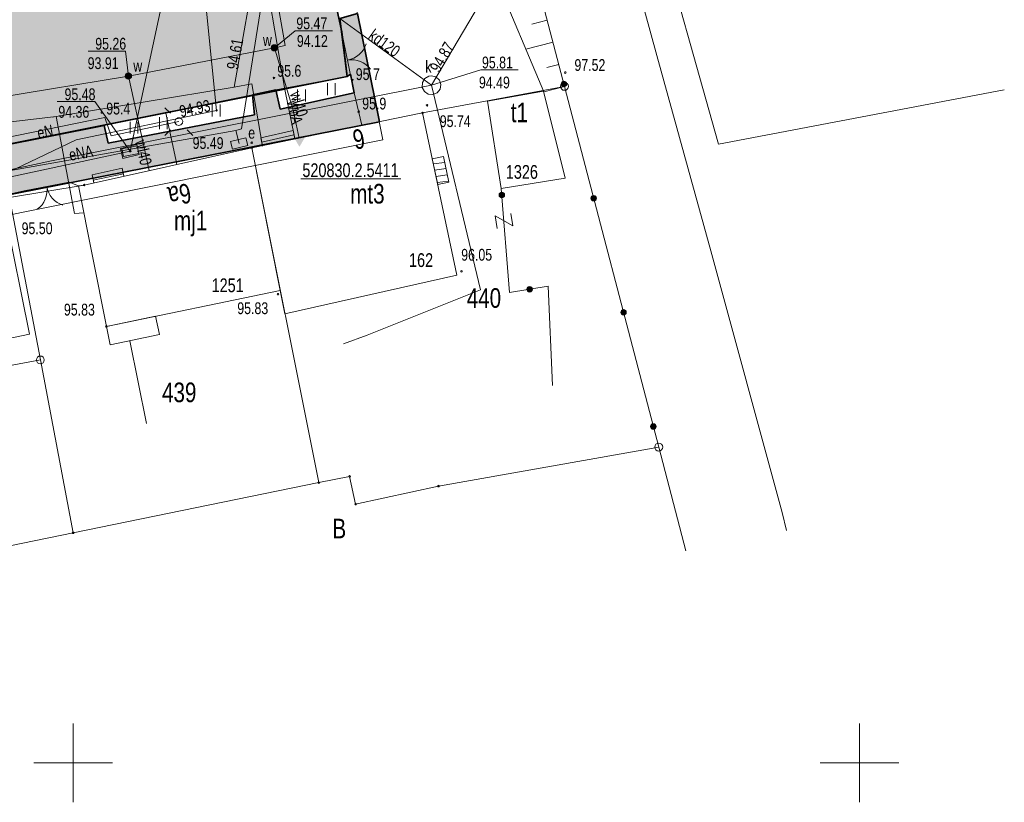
# Model space of a CAD drawing. Header units: metres. Extents: x -320 to 5572509, y -47 to 5960263.
# Tile 50 of 59: x 5572447 to 5572509, y 5960048 to 5960097. Entities that reach past the tile are written whole.
import ezdxf

# ---------------------------------------------------------------- set-up
doc = ezdxf.new("R2010")
doc.units = ezdxf.units.M
doc.header["$MEASUREMENT"] = 0
for name, color, linetype in [('000_Inne__niezydentyfikowane_', 7, 'Continuous'), ('122-Punkt_osnowy_szczegolowej', 7, 'Continuous'), ('122-Punkt_osnowy_szczegolowej-A', 7, 'Continuous'), ('202-Punkt_graniczny_stabilizowa', 7, 'Continuous'), ('203-Punkt_zalamania_granicy_dzi', 7, 'Continuous'), ('210-Oznaczenie_uzytku', 7, 'Continuous'), ('211-Nr_dzialki', 7, 'Continuous'), ('218-Granica_uzytku', 7, 'Continuous'), ('219-Linia_granicy', 7, 'Continuous'), ('238-Punkt_adresowy_budynku', 7, 'Continuous'), ('312-Budynek__powierzchnia_', 7, 'Continuous'), ('312-Numer_ewidencyjny_budynku', 7, 'Continuous'), ('312-Numer_ewidencyjny_budynku-A', 7, 'Continuous'), ('352-schody__powierzchnia_', 7, 'Continuous'), ('403-Punkt_okreslonej_wysokosci', 7, 'Continuous'), ('403-Punkt_okreslonej_wysokosci-', 7, 'Continuous'), ('420-Krawedz_jezdni', 7, 'Continuous'), ('422-Kraweznik_jezdni', 7, 'Continuous'), ('423-Krawedz_chodnika', 7, 'Continuous'), ('801-Punkt_okreslonej_wysokosci', 7, 'Continuous'), ('801-Punkt_okreslonej_wysokosci-', 7, 'Continuous'), ('820-Skarpa_nieumocniona', 7, 'Continuous'), ('823-Szczyt_skarpy_nieumocninej', 7, 'Continuous'), ('902-Ogrodzenie_trwale_symb_', 7, 'Continuous'), ('905-Brama_w_ogrodzeniu', 7, 'Continuous'), ('940-Trawnik_symb__poj_', 7, 'Continuous'), ('991-Przehaczenie', 7, 'Continuous'), ('inny_obiekt_trwale_zwiazany_z_b', 7, 'Continuous'), ('komora_podziemna_-_przewod_tele', 7, 'Continuous'), ('latarnia_na_slupie_lub_maszcie_', 7, 'Continuous'), ('Nowe_810-G Ogólne', 7, 'Continuous'), ('przewod_elektroenergetyczny__li', 7, 'Continuous'), ('przewod_gazowy__linia_', 7, 'Continuous'), ('przewod_inny__linia_', 7, 'Continuous'), ('przewod_kanalizacyjny__linia_', 7, 'Continuous'), ('przewod_kanalizacyjny__linia_-A', 7, 'Continuous'), ('przewod_telekomunikacyjny__lini', 7, 'Continuous'), ('przewod_wodociagowy__linia_', 7, 'Continuous'), ('przewod_wodociagowy__linia_-Atr', 7, 'Continuous'), ('punkt_o_okreslonej_wysokosci__s', 7, 'Continuous'), ('siatka500', 7, 'Continuous'), ('slup__punkt_', 7, 'Continuous'), ('szafa_kablowa__punkt_', 7, 'Continuous'), ('szafa_kablowa__punkt_-Atr17', 7, 'Continuous'), ('szafa_sterownicza_-_siec_teleko', 7, 'Continuous'), ('wlaz_-_siec_kanalizacyjna__powi', 7, 'Continuous'), ('ZAKRES', 7, 'Continuous'), ('zasuwa_-_siec_wodociagowa__punk', 7, 'Continuous')]:
    doc.layers.add(name, color=color, linetype=linetype)
doc.styles.add('GENERATED_STYLE_1', font='arial.ttf')

# ---------------------------------------------------------------- blocks, each defined once
blk = doc.blocks.new('Wypełnienie_31', base_point=(5572434.607, 5960129.98))
at = {"layer": 'Nowe_810-G Ogólne', "linetype": 'Continuous', "lineweight": 0, "true_color": 0x3f003f}
blk.add_hatch(color=208, dxfattribs=at).paths.add_polyline_path([(5572453.37, 5960154.502), (5572458.859, 5960158.602), (5572467.86, 5960124.95), (5572468.21, 5960124.22), (5572468.9, 5960123.8), (5572469.83, 5960123.57), (5572479.02, 5960125.38), (5572479.509, 5960123.378), (5572474.84, 5960122.49), (5572475.83, 5960117.16), (5572474.99, 5960117.02), (5572472.68, 5960116.02), (5572472.14, 5960115.5), (5572465.87, 5960114.02), (5572465.75, 5960115.18), (5572464.8, 5960114.95), (5572464.9, 5960114.62), (5572461.775, 5960113.69), (5572462.88, 5960109.82), (5572464.37, 5960110.27), (5572464.09, 5960110.12), (5572467.083, 5960096.479), (5572467.43, 5960093.63), (5572426.7, 5960085.51), (5572425.91, 5960084.54), (5572419.894, 5960118.328), (5572420.79, 5960116.24), (5572422.21, 5960114.9), (5572424.006, 5960114.545), (5572426.009, 5960114.587), (5572430.332, 5960115.45), (5572442.846, 5960118.046), (5572448.49, 5960119.22), (5572449.42, 5960121.58), (5572448.43, 5960123.52), (5572424.32, 5960118.54), (5572422.105, 5960131.15), (5572450.38, 5960152.269), (5572449.934, 5960151.928), (5572457.57, 5960123.68), (5572458.355, 5960122.58), (5572458.74, 5960122.14), (5572459.93, 5960122.017), (5572460.76, 5960122.08), (5572461.73, 5960122.86), (5572461.87, 5960123.41), (5572461.76, 5960124.37), (5572459.856, 5960131.211)])
at = {"layer": 'Nowe_810-G Ogólne', "color": 18, "lineweight": 35, "true_color": 0x030303}
for p, q in [((5572453.37, 5960154.502), (5572458.859, 5960158.602)), ((5572458.859, 5960158.602), (5572467.86, 5960124.95)), ((5572459.856, 5960131.211), (5572453.37, 5960154.502)), ((5572422.105, 5960131.15), (5572450.38, 5960152.269)), ((5572450.38, 5960152.269), (5572449.934, 5960151.928)), ((5572449.934, 5960151.928), (5572457.57, 5960123.68)), ((5572424.32, 5960118.54), (5572422.105, 5960131.15)), ((5572461.76, 5960124.37), (5572459.856, 5960131.211)), ((5572469.83, 5960123.57), (5572479.02, 5960125.38)), ((5572479.02, 5960125.38), (5572479.509, 5960123.378)), ((5572467.86, 5960124.95), (5572468.21, 5960124.22)), ((5572461.87, 5960123.41), (5572461.76, 5960124.37)), ((5572468.21, 5960124.22), (5572468.9, 5960123.8)), ((5572448.43, 5960123.52), (5572424.32, 5960118.54)), ((5572449.42, 5960121.58), (5572448.43, 5960123.52)), ((5572457.57, 5960123.68), (5572458.355, 5960122.58)), ((5572461.73, 5960122.86), (5572461.87, 5960123.41)), ((5572468.9, 5960123.8), (5572469.83, 5960123.57)), ((5572479.509, 5960123.378), (5572474.84, 5960122.49)), ((5572460.76, 5960122.08), (5572461.73, 5960122.86)), ((5572458.355, 5960122.58), (5572458.74, 5960122.14)), ((5572458.74, 5960122.14), (5572459.93, 5960122.017)), ((5572459.93, 5960122.017), (5572460.76, 5960122.08)), ((5572474.84, 5960122.49), (5572475.83, 5960117.16)), ((5572448.49, 5960119.22), (5572449.42, 5960121.58)), ((5572442.846, 5960118.046), (5572448.49, 5960119.22)), ((5572419.894, 5960118.328), (5572420.79, 5960116.24)), ((5572425.91, 5960084.54), (5572419.894, 5960118.328)), ((5572430.332, 5960115.45), (5572442.846, 5960118.046)), ((5572474.99, 5960117.02), (5572472.68, 5960116.02)), ((5572475.83, 5960117.16), (5572474.99, 5960117.02)), ((5572420.79, 5960116.24), (5572422.21, 5960114.9)), ((5572472.68, 5960116.02), (5572472.14, 5960115.5)), ((5572426.009, 5960114.587), (5572430.332, 5960115.45)), ((5572465.75, 5960115.18), (5572464.8, 5960114.95)), ((5572465.87, 5960114.02), (5572465.75, 5960115.18)), ((5572472.14, 5960115.5), (5572465.87, 5960114.02)), ((5572422.21, 5960114.9), (5572424.006, 5960114.545)), ((5572424.006, 5960114.545), (5572426.009, 5960114.587)), ((5572464.9, 5960114.62), (5572461.775, 5960113.69)), ((5572464.8, 5960114.95), (5572464.9, 5960114.62)), ((5572461.775, 5960113.69), (5572462.88, 5960109.82)), ((5572462.88, 5960109.82), (5572464.37, 5960110.27)), ((5572464.37, 5960110.27), (5572464.09, 5960110.12)), ((5572464.09, 5960110.12), (5572467.083, 5960096.479)), ((5572467.083, 5960096.479), (5572467.43, 5960093.63)), ((5572467.43, 5960093.63), (5572426.7, 5960085.51)), ((5572426.7, 5960085.51), (5572425.91, 5960084.54))]:
    blk.add_line(p, q, dxfattribs=at)
at = {"layer": 'Nowe_810-G Ogólne', "color": 7, "lineweight": 5, "insert": (5572457.816, 5960153.073), "char_height": 0.5, "attachment_point": 7, "style": 'GENERATED_STYLE_1'}
blk.add_mtext('\\A1;{\\pql;\\fArial|b0|i0|c238|p38;2\xa0247,1 m\\fArial|b0|i0|c238|p38;\\A1{\\H.66x;\\S2^  ;}}', dxfattribs=at)
blk = doc.blocks.new('Wypełnienie_34', base_point=(5572434.607, 5960129.98))
at = {"layer": 'Nowe_810-G Ogólne', "linetype": 'Continuous', "lineweight": 0, "true_color": 0xbf00bf}
blk.add_hatch(color=212, dxfattribs=at).paths.add_polyline_path([(5572426.7, 5960085.51), (5572451.974, 5960090.521), (5572452.23, 5960089.4), (5572461.54, 5960091.2), (5572461.41, 5960092.47), (5572462.9, 5960092.8), (5572463.16, 5960091.56), (5572467.87, 5960092.61), (5572467.63, 5960093.792), (5572467.43, 5960093.63), (5572466.95, 5960097.33), (5572468.086, 5960097.633), (5572469.484, 5960090.763), (5572428.45, 5960082.68), (5572428.38, 5960082.82), (5572426.442, 5960081.971), (5572425.91, 5960084.54)])
at = {"layer": 'Nowe_810-G Ogólne', "color": 18, "lineweight": 35, "true_color": 0x030303}
for p, q in [((5572466.95, 5960097.33), (5572468.086, 5960097.633)), ((5572468.086, 5960097.633), (5572469.484, 5960090.763)), ((5572467.43, 5960093.63), (5572466.95, 5960097.33)), ((5572467.63, 5960093.792), (5572467.43, 5960093.63)), ((5572467.87, 5960092.61), (5572467.63, 5960093.792)), ((5572461.41, 5960092.47), (5572462.9, 5960092.8)), ((5572462.9, 5960092.8), (5572463.16, 5960091.56)), ((5572463.16, 5960091.56), (5572467.87, 5960092.61)), ((5572461.54, 5960091.2), (5572461.41, 5960092.47)), ((5572469.484, 5960090.763), (5572428.45, 5960082.68)), ((5572452.23, 5960089.4), (5572461.54, 5960091.2)), ((5572426.7, 5960085.51), (5572451.974, 5960090.521)), ((5572451.974, 5960090.521), (5572452.23, 5960089.4)), ((5572425.91, 5960084.54), (5572426.7, 5960085.51)), ((5572426.442, 5960081.971), (5572425.91, 5960084.54)), ((5572428.38, 5960082.82), (5572426.442, 5960081.971)), ((5572428.45, 5960082.68), (5572428.38, 5960082.82))]:
    blk.add_line(p, q, dxfattribs=at)
at = {"layer": 'Nowe_810-G Ogólne', "color": 7, "lineweight": 5, "insert": (5572439.5, 5960088.883), "char_height": 0.5, "attachment_point": 7, "style": 'GENERATED_STYLE_1'}
blk.add_mtext('\\A1;{\\pql;\\fArial|b0|i0|c238|p38;126,4 m\\fArial|b0|i0|c238|p38;\\A1{\\H.66x;\\S2^  ;}}', dxfattribs=at)
blk = doc.blocks.new('EGBP04_03')
at = {"layer": '203-Punkt_zalamania_granicy_dzi', "color": 7, "lineweight": 13}
blk.add_circle((0, 0), 0.05, dxfattribs=at)
blk = doc.blocks.new('EGBP04_2a')
at = {"layer": '202-Punkt_graniczny_stabilizowa', "color": 7, "lineweight": 13}
blk.add_circle((0, 0), 0.25, dxfattribs=at)
blk = doc.blocks.new('905', base_point=(0, 0))
at = {"layer": '905-Brama_w_ogrodzeniu', "color": 7, "lineweight": 13}
for centre, start, end in [((-1.5, 0), 0, 63.26058), ((1.5, 0), 116.73942, 180)]:
    blk.add_arc(centre, 1.5, start, end, dxfattribs=at)
blk = doc.blocks.new('RTPW01')
at = {"layer": '801-Punkt_okreslonej_wysokosci', "color": 7, "lineweight": 13}
blk.add_circle((0, 0), 0.05, dxfattribs=at)
blk = doc.blocks.new('940P')
at = {"layer": '940-Trawnik_symb__poj_', "color": 7, "lineweight": 13}
for p, q in [((-0.25, -0.375), (-0.25, 0.375)), ((0.25, -0.375), (0.25, 0.375))]:
    blk.add_line(p, q, dxfattribs=at)
blk = doc.blocks.new('991')
at = {"layer": '991-Przehaczenie', "color": 7, "lineweight": 13}
for p, q in [((-0.4, 0.5), (0.4, 0.5)), ((0.4, 0.5), (-0.4, -0.5)), ((-0.4, -0.5), (0.4, -0.5))]:
    blk.add_line(p, q, dxfattribs=at)
blk = doc.blocks.new('US17')
at = {"layer": 'szafa_kablowa__punkt_', "color": 7, "lineweight": 13}
for p, q in [((-0.5, 0.25), (0.5, 0.25)), ((-0.5, -0.25), (-0.5, 0.25)), ((0.5, -0.25), (0.5, 0.25)), ((-0.5, -0.25), (0.5, -0.25))]:
    blk.add_line(p, q, dxfattribs=at)
blk = doc.blocks.new('US19')
at = {"layer": 'szafa_sterownicza_-_siec_teleko', "color": 7, "lineweight": 13}
for p, q in [((-0.5, 0.25), (0.5, 0.25)), ((-0.5, -0.25), (-0.5, 0.25)), ((0.5, -0.25), (0.5, 0.25)), ((-0.5, -0.25), (0.5, -0.25))]:
    blk.add_line(p, q, dxfattribs=at)
blk = doc.blocks.new('PW01')
at = {"layer": 'punkt_o_okreslonej_wysokosci__s', "color": 7, "lineweight": 13}
for p, q in [((-0.045, 0), (-0.0318, 0.0318)), ((-0.0318, -0.0318), (-0.045, 0)), ((-0.0318, 0.0318), (0, 0.045)), ((0, 0.045), (0.0318, 0.0318)), ((0.0318, 0.0318), (0.045, 0)), ((0.045, 0), (0.0318, -0.0318)), ((0, -0.045), (-0.0318, -0.0318)), ((0.0318, -0.0318), (0, -0.045))]:
    blk.add_line(p, q, dxfattribs=at)
blk = doc.blocks.new('SUUS25')
at = {"layer": 'zasuwa_-_siec_wodociagowa__punk', "color": 7, "lineweight": 13}
for radius in [0.2, 0.18, 0.16, 0.14, 0.12, 0.1, 0.08, 0.06, 0.04, 0.02]:
    blk.add_circle((0, 0), radius, dxfattribs=at)
blk = doc.blocks.new('SM011')
at = {"layer": 'latarnia_na_slupie_lub_maszcie_', "color": 7, "lineweight": 13}
for p, q in [((-0.53, 0.531), (-0.883, 0.884)), ((0.531, 0.531), (0.884, 0.884)), ((-0.53, -0.53), (-0.883, -0.883)), ((0.531, -0.53), (0.884, -0.883))]:
    blk.add_line(p, q, dxfattribs=at)
blk = doc.blocks.new('SM04')
at = {"layer": 'slup__punkt_', "color": 7, "lineweight": 13}
for p, q in [((-0.2475, -0.0356), (-0.2274, 0.1039)), ((-0.2274, 0.1039), (-0.1352, 0.2103)), ((-0.1352, 0.2103), (0, 0.25)), ((0, 0.25), (0.1352, 0.2103)), ((0.1352, 0.2103), (0.2274, 0.1039)), ((0.2274, 0.1039), (0.2475, -0.0356)), ((-0.1889, -0.1637), (-0.2475, -0.0356)), ((-0.0704, -0.2399), (-0.1889, -0.1637)), ((0.0704, -0.2399), (-0.0704, -0.2399)), ((0.1889, -0.1637), (0.0704, -0.2399)), ((0.2475, -0.0356), (0.1889, -0.1637))]:
    blk.add_line(p, q, dxfattribs=at)
blk = doc.blocks.new('122')
at = {"layer": '122-Punkt_osnowy_szczegolowej', "linetype": 'Continuous', "lineweight": 0, "true_color": 0x000000}
blk.add_hatch(color=18, dxfattribs=at).paths.add_polyline_path([(-0.5, 0.3), (0, -0.55), (0.5, 0.3)])

msp = doc.modelspace()

# ---------------------------------------------------------------- linework, layer by layer
at = {"layer": '000_Inne__niezydentyfikowane_', "color": 7, "lineweight": 13, "flags": 128}
msp.add_lwpolyline([(5572467.03, 5960096.74), (5572467.87, 5960092.61)], dxfattribs=at)
at = {"layer": '122-Punkt_osnowy_szczegolowej-A', "color": 7, "lineweight": 13, "flags": 128}
msp.add_lwpolyline([(5572464.485, 5960087.135), (5572470.835, 5960087.135)], dxfattribs=at)
at = {"layer": '218-Granica_uzytku', "color": 3, "lineweight": 18, "flags": 128}
for points in [[(5572475.38, 5960115.42), (5572481.24, 5960093.01)], [(5572481.24, 5960093.01), (5572475.38, 5960115.42)], [(5572481.24, 5960093.01), (5572472.22, 5960091.32)], [(5572472.22, 5960091.32), (5572481.24, 5960093.01)], [(5572487.23, 5960070.08), (5572481.24, 5960093.01)], [(5572481.24, 5960093.01), (5572487.23, 5960070.08)], [(5572472.22, 5960091.32), (5572461.36, 5960089.11)], [(5572461.36, 5960089.11), (5572472.22, 5960091.32)], [(5572461.36, 5960089.11), (5572450.7, 5960086.74)], [(5572450.7, 5960086.74), (5572461.36, 5960089.11)], [(5572450.7, 5960086.74), (5572445.97, 5960085.94)], [(5572445.97, 5960085.94), (5572450.7, 5960086.74)], [(5572488.958, 5960063.481), (5572487.23, 5960070.08)], [(5572487.23, 5960070.08), (5572488.958, 5960063.481)]]:
    msp.add_lwpolyline(points, dxfattribs=at)
at = {"layer": '219-Linia_granicy', "color": 178, "lineweight": 18, "flags": 128}
for points in [[(5572481.24, 5960093.01), (5572475.38, 5960115.42)], [(5572481.24, 5960093.01), (5572472.22, 5960091.32)], [(5572487.23, 5960070.08), (5572481.24, 5960093.01)], [(5572472.22, 5960091.32), (5572461.36, 5960089.11)], [(5572461.36, 5960089.11), (5572450.7, 5960086.74)], [(5572465.62, 5960067.82), (5572461.36, 5960089.11)], [(5572450.7, 5960086.74), (5572445.97, 5960085.94)], [(5572447.92, 5960075.62), (5572445.97, 5960085.94)], [(5572447.92, 5960075.62), (5572441.03, 5960074.34)], [(5572450.01, 5960064.63), (5572447.92, 5960075.62)], [(5572487.23, 5960070.08), (5572473.23, 5960067.6)], [(5572488.958, 5960063.481), (5572487.23, 5960070.08)], [(5572467.58, 5960068.22), (5572465.62, 5960067.82)], [(5572467.96, 5960066.45), (5572467.58, 5960068.22)], [(5572465.62, 5960067.82), (5572450.01, 5960064.63)], [(5572473.23, 5960067.6), (5572467.96, 5960066.45)], [(5572450.01, 5960064.63), (5572432.96, 5960061.13)]]:
    msp.add_lwpolyline(points, dxfattribs=at)
at = {"layer": '312-Budynek__powierzchnia_', "color": 7, "lineweight": 13, "flags": 128}
for points in [[(5572476.34, 5960092.08), (5572479.9, 5960092.71)], [(5572479.9, 5960092.71), (5572481.28, 5960087.18)], [(5572477.22, 5960086.52), (5572476.34, 5960092.08)], [(5572461.36, 5960089.11), (5572472.22, 5960091.32)], [(5572472.22, 5960091.32), (5572474.39, 5960081)], [(5572450.7, 5960086.74), (5572461.36, 5960089.11)], [(5572461.36, 5960089.11), (5572463.17, 5960080.04)], [(5572463.17, 5960080.04), (5572461.36, 5960089.11)], [(5572481.28, 5960087.18), (5572477.22, 5960086.52)], [(5572450.35, 5960086.68), (5572450.7, 5960086.74)], [(5572452.12, 5960077.75), (5572450.35, 5960086.68)], [(5572445.68, 5960084.92), (5572447.24, 5960077.25)], [(5572474.39, 5960081), (5572463.46, 5960078.55)], [(5572463.17, 5960080.04), (5572452.12, 5960077.75)], [(5572463.46, 5960078.55), (5572463.17, 5960080.04)], [(5572447.24, 5960077.25), (5572440.52, 5960075.86)]]:
    msp.add_lwpolyline(points, dxfattribs=at)
at = {"layer": '352-schody__powierzchnia_', "color": 7, "lineweight": 13, "flags": 128}
for points in [[(5572462.05, 5960089.21), (5572461.94, 5960089.74), (5572463.99, 5960090.2), (5572464.1, 5960089.67)], [(5572462.05, 5960089.21), (5572461.94, 5960089.74), (5572463.99, 5960090.2), (5572464.1, 5960089.67)], [(5572462.01, 5960089.47), (5572464.04, 5960089.94)], [(5572462.01, 5960089.47), (5572464.04, 5960089.94)], [(5572472.9, 5960088.08), (5572473.63, 5960088.17)], [(5572472.9, 5960088.08), (5572473.63, 5960088.17)], [(5572451.31, 5960086.88), (5572451.21, 5960087.38), (5572453.12, 5960087.81), (5572453.23, 5960087.3)], [(5572451.31, 5960086.88), (5572451.21, 5960087.38), (5572453.12, 5960087.81), (5572453.23, 5960087.3)], [(5572472.98, 5960087.68), (5572473.71, 5960087.78)], [(5572472.98, 5960087.68), (5572473.71, 5960087.78)], [(5572453.2, 5960087.45), (5572451.28, 5960087.05)], [(5572453.2, 5960087.45), (5572451.28, 5960087.05)], [(5572473.07, 5960087.29), (5572473.79, 5960087.38)], [(5572473.07, 5960087.29), (5572473.79, 5960087.38)], [(5572473.15, 5960086.89), (5572473.87, 5960086.99)], [(5572473.15, 5960086.89), (5572473.87, 5960086.99)]]:
    msp.add_lwpolyline(points, dxfattribs=at)
msp.add_lwpolyline([(5572473.18, 5960086.78), (5572473.88, 5960086.93), (5572473.54, 5960088.56), (5572472.83, 5960088.41)], close=True, dxfattribs=at)
msp.add_lwpolyline([(5572473.18, 5960086.78), (5572473.88, 5960086.93), (5572473.54, 5960088.56), (5572472.83, 5960088.41)], close=True, dxfattribs=at)
at = {"layer": '420-Krawedz_jezdni', "color": 7, "lineweight": 13, "flags": 128}
for points in [[(5572509.195, 5960092.795), (5572491.02, 5960089.34), (5572486.86, 5960104.2), (5572483.88, 5960115.84), (5572481.55, 5960115.26), (5572487.11, 5960094.98), (5572490.55, 5960082.56), (5572495.07, 5960065.92), (5572495.36, 5960064.789)], [(5572453.6, 5960076.84), (5572454.67, 5960071.58)]]:
    msp.add_lwpolyline(points, dxfattribs=at)
at = {"layer": '422-Kraweznik_jezdni', "color": 7, "lineweight": 13, "flags": 128}
for points in [[(5572467.43, 5960093.63), (5572466.95, 5960097.33)], [(5572436.84, 5960087.57), (5572451.97, 5960090.54), (5572461.41, 5960092.47), (5572462.9, 5960092.8), (5572467.43, 5960093.63)]]:
    msp.add_lwpolyline(points, dxfattribs=at)
at = {"layer": '423-Krawedz_chodnika', "color": 7, "lineweight": 13, "flags": 128}
for points in [[(5572462.9, 5960092.8), (5572463.16, 5960091.56), (5572467.87, 5960092.61)], [(5572451.97, 5960090.54), (5572452.23, 5960089.4), (5572461.54, 5960091.2), (5572461.41, 5960092.47)]]:
    msp.add_lwpolyline(points, dxfattribs=at)
at = {"layer": '820-Skarpa_nieumocniona', "color": 7, "lineweight": 13, "flags": 128}
for points in [[(5572480.14, 5960097.22), (5572479.17, 5960096.97)], [(5572480.51, 5960095.82), (5572478.78, 5960095.37)], [(5572480.87, 5960094.41), (5572480.11, 5960094.21)], [(5572481.24, 5960093.01), (5572479.92, 5960092.67)]]:
    msp.add_lwpolyline(points, dxfattribs=at)
at = {"layer": '823-Szczyt_skarpy_nieumocninej', "color": 7, "lineweight": 13, "flags": 128}
msp.add_lwpolyline([(5572475.38, 5960115.42), (5572481.24, 5960093.01), (5572479.92, 5960092.67), (5572476.85, 5960099.97), (5572476.07, 5960103), (5572475.82, 5960103.97), (5572475.1, 5960105.97), (5572475.06, 5960106.96), (5572474.5, 5960109.15), (5572474.32, 5960109.86), (5572473.74, 5960112.09), (5572473.55, 5960112.84), (5572472.93, 5960115.27), (5572472.73, 5960116.07), (5572474.74, 5960116.26)], close=True, dxfattribs=at)
at = {"layer": '902-Ogrodzenie_trwale_symb_', "color": 7, "lineweight": 13, "flags": 128}
for points in [[(5572503.21, 5960121.582), (5572493.34, 5960119.9), (5572475.1, 5960116.25), (5572475.38, 5960115.42), (5572481.24, 5960093.01), (5572487.23, 5960070.08)], [(5572466.95, 5960097.33), (5572467.03, 5960096.74), (5572467.87, 5960092.61), (5572468.35, 5960090.54)], [(5572445.75, 5960086.12), (5572446.89, 5960086.38), (5572449.76, 5960086.92)], [(5572449.76, 5960086.92), (5572450.35, 5960086.68)], [(5572480.48, 5960073.99), (5572480.19, 5960080.3), (5572477.75, 5960079.91), (5572477.22, 5960086.52)]]:
    msp.add_lwpolyline(points, dxfattribs=at)
at = {"layer": '902-Ogrodzenie_trwale_symb_', "color": 7, "lineweight": 13}
for centre, radius in [((5572481.201, 5960093.159), 0.175), ((5572481.201, 5960093.159), 0.157), ((5572481.201, 5960093.159), 0.14), ((5572481.201, 5960093.159), 0.122), ((5572481.201, 5960093.159), 0.105), ((5572481.201, 5960093.159), 0.0875), ((5572481.201, 5960093.159), 0.07), ((5572481.201, 5960093.159), 0.0525), ((5572481.201, 5960093.159), 0.035), ((5572477.253, 5960086.103), 0.175), ((5572477.253, 5960086.103), 0.157), ((5572477.253, 5960086.103), 0.14), ((5572477.253, 5960086.103), 0.122), ((5572477.253, 5960086.103), 0.105), ((5572477.253, 5960086.103), 0.0875), ((5572477.253, 5960086.103), 0.07), ((5572477.253, 5960086.103), 0.0525), ((5572477.253, 5960086.103), 0.035), ((5572483.097, 5960085.902), 0.175), ((5572483.097, 5960085.902), 0.157), ((5572483.097, 5960085.902), 0.14), ((5572483.097, 5960085.902), 0.122), ((5572483.097, 5960085.902), 0.105), ((5572483.097, 5960085.902), 0.0875), ((5572483.097, 5960085.902), 0.07), ((5572483.097, 5960085.902), 0.0525), ((5572483.097, 5960085.902), 0.035), ((5572479.021, 5960080.113), 0.175), ((5572479.021, 5960080.113), 0.157), ((5572479.021, 5960080.113), 0.14), ((5572479.021, 5960080.113), 0.122), ((5572479.021, 5960080.113), 0.105), ((5572479.021, 5960080.113), 0.0875), ((5572479.021, 5960080.113), 0.07), ((5572479.021, 5960080.113), 0.0525), ((5572479.021, 5960080.113), 0.035), ((5572484.992, 5960078.646), 0.175), ((5572484.992, 5960078.646), 0.157), ((5572484.992, 5960078.646), 0.14), ((5572484.992, 5960078.646), 0.122), ((5572484.992, 5960078.646), 0.105), ((5572484.992, 5960078.646), 0.0875), ((5572484.992, 5960078.646), 0.07), ((5572484.992, 5960078.646), 0.0525), ((5572484.992, 5960078.646), 0.035), ((5572486.888, 5960071.389), 0.175), ((5572486.888, 5960071.389), 0.157), ((5572486.888, 5960071.389), 0.14), ((5572486.888, 5960071.389), 0.122), ((5572486.888, 5960071.389), 0.105), ((5572486.888, 5960071.389), 0.0875), ((5572486.888, 5960071.389), 0.07), ((5572486.888, 5960071.389), 0.0525), ((5572486.888, 5960071.389), 0.035)]:
    msp.add_circle(centre, radius, dxfattribs=at)
at = {"layer": 'inny_obiekt_trwale_zwiazany_z_b', "color": 7, "lineweight": 13, "flags": 128}
msp.add_lwpolyline([(5572452.12, 5960077.75), (5572452.36, 5960076.59), (5572455.5, 5960077.24), (5572455.25, 5960078.4)], close=True, dxfattribs=at)
at = {"layer": 'komora_podziemna_-_przewod_tele', "color": 30, "lineweight": 18, "flags": 128}
msp.add_lwpolyline([(5572453.01, 5960089.06), (5572454.06, 5960089.32), (5572454.21, 5960088.69), (5572453.17, 5960088.43)], close=True, dxfattribs=at)
at = {"layer": 'przewod_elektroenergetyczny__li', "color": 1, "lineweight": 18, "flags": 128}
for points in [[(5572427.75, 5960084.42), (5572460.35, 5960090.21), (5572460.71, 5960090.32), (5572463.68, 5960108.94), (5572463.74, 5960108.95)], [(5572456.72, 5960090.77), (5572452.42, 5960089.87), (5572452.01, 5960091.04), (5572437.08, 5960087.98), (5572437.18, 5960087.13), (5572436.88, 5960088.24), (5572426.02, 5960086.17), (5572413.66, 5960083.31)], [(5572460.35, 5960090.21), (5572460.56, 5960089.38)]]:
    msp.add_lwpolyline(points, dxfattribs=at)
at = {"layer": 'przewod_gazowy__linia_', "color": 30, "lineweight": 18, "flags": 128}
for points in [[(5572463.24, 5960109.94), (5572460.25, 5960092.96)], [(5572462.05, 5960089.21), (5572461.37, 5960093.18), (5572460.25, 5960092.96), (5572448.92, 5960091.09), (5572450.1, 5960084.92), (5572450.69, 5960084.98)], [(5572415.87, 5960087.2), (5572448.92, 5960091.09), (5572448.7, 5960091.06)]]:
    msp.add_lwpolyline(points, dxfattribs=at)
at = {"layer": 'przewod_inny__linia_', "color": 7, "lineweight": 13, "flags": 128}
msp.add_lwpolyline([(5572433.762, 5960052.195), (5572433.34, 5960053.97), (5572427.73, 5960082.35), (5572427.21, 5960084.14), (5572433.78, 5960085.74), (5572435.13, 5960085.21), (5572446.3, 5960087.75), (5572450.19, 5960089.61), (5572459.12, 5960091.48), (5572458.21, 5960100.55), (5572459.67, 5960109.54), (5572461.48, 5960117.16), (5572469.39, 5960123.42), (5572471.01, 5960124.72), (5572479.14, 5960128.14), (5572479.07, 5960128.56)], dxfattribs=at)
at = {"layer": 'przewod_kanalizacyjny__linia_', "color": 34, "lineweight": 18, "flags": 128}
for points in [[(5572472.78, 5960093.08), (5572476.85, 5960099.97)], [(5572472.78, 5960093.08), (5572466.95, 5960097.33)], [(5572467.19, 5960076.64), (5572468.7, 5960077.2), (5572475.89, 5960080.07), (5572472.78, 5960093.08), (5572448.62, 5960088.28), (5572426.67, 5960083.55)]]:
    msp.add_lwpolyline(points, dxfattribs=at)
at = {"layer": 'przewod_telekomunikacyjny__lini', "color": 30, "lineweight": 18, "flags": 128}
for points in [[(5572453.64, 5960088.89), (5572461.13, 5960123.78), (5572461.48, 5960124), (5572468.11, 5960125.28), (5572473.71, 5960126.63), (5572474.31, 5960127.43)], [(5572453.64, 5960088.89), (5572428.89, 5960083.58), (5572417.18, 5960081.37), (5572412.07, 5960080.34), (5572383.38, 5960074.608)]]:
    msp.add_lwpolyline(points, dxfattribs=at)
at = {"layer": 'przewod_wodociagowy__linia_', "color": 7, "lineweight": 20, "flags": 128}
for points in [[(5572423.96, 5960088.84), (5572424.25, 5960088.85), (5572437.01, 5960090.95), (5572453.52, 5960093.67), (5572462.8, 5960095.46), (5572463.49, 5960095.6), (5572459.94, 5960115.68), (5572459.32, 5960120.73), (5572459.31, 5960121.27), (5572458.86, 5960122.68)], [(5572458.41, 5960121.49), (5572459.01, 5960118.94), (5572463.47, 5960092.82), (5572455.89, 5960091.3), (5572437.74, 5960087.68), (5572439.2, 5960083.59)], [(5572462.8, 5960095.46), (5572464, 5960091.5), (5572464.38, 5960089.72)], [(5572453.52, 5960093.67), (5572454.84, 5960087.67)], [(5572463.47, 5960092.82), (5572464.07, 5960089.81)], [(5572455.89, 5960091.3), (5572456.53, 5960088.37), (5572456.6, 5960088.05)]]:
    msp.add_lwpolyline(points, dxfattribs=at)
at = {"layer": 'punkt_o_okreslonej_wysokosci__s', "color": 7, "lineweight": 20, "flags": 128}
for points in [[(5572462.8, 5960095.46), (5572464.113, 5960096.548), (5572466.494, 5960096.548)], [(5572453.52, 5960093.67), (5572453.333, 5960095.252), (5572450.952, 5960095.252)]]:
    msp.add_lwpolyline(points, dxfattribs=at)
at = {"layer": 'punkt_o_okreslonej_wysokosci__s', "color": 34, "lineweight": 18, "flags": 128}
msp.add_lwpolyline([(5572472.78, 5960093.08), (5572475.912, 5960094.058), (5572478.293, 5960094.058)], dxfattribs=at)
at = {"layer": 'punkt_o_okreslonej_wysokosci__s', "color": 30, "lineweight": 18, "flags": 128}
msp.add_lwpolyline([(5572453.64, 5960088.89), (5572451.382, 5960092.04), (5572449, 5960092.04)], dxfattribs=at)
at = {"layer": 'siatka500', "color": 7, "lineweight": 13, "flags": 128}
for points in [[(5572450, 5960047.5), (5572450, 5960052.5)], [(5572500, 5960047.5), (5572500, 5960052.5)], [(5572447.5, 5960050), (5572452.5, 5960050)], [(5572497.5, 5960050), (5572502.5, 5960050)]]:
    msp.add_lwpolyline(points, dxfattribs=at)
at = {"layer": 'wlaz_-_siec_kanalizacyjna__powi', "color": 7, "lineweight": 13, "flags": 128}
msp.add_lwpolyline([(5572472.78, 5960093.68), (5572473.07, 5960093.61), (5572473.29, 5960093.4), (5572473.38, 5960093.12), (5572473.33, 5960092.83), (5572473.14, 5960092.6), (5572472.87, 5960092.49), (5572472.57, 5960092.52), (5572472.33, 5960092.69), (5572472.19, 5960092.95), (5572472.21, 5960093.25), (5572472.36, 5960093.51), (5572472.61, 5960093.66)], close=True, dxfattribs=at)
at = {"layer": 'ZAKRES', "color": 7, "lineweight": 13, "flags": 128}
msp.add_lwpolyline([(5572411.424, 5960168.614), (5572426.913, 5960081.006), (5572469.699, 5960089.619), (5572465.103, 5960112.452), (5572474.101, 5960114.263), (5572450.557, 5960197.688)], close=True, dxfattribs=at)

# ---------------------------------------------------------------- block references
at = {"layer": '122-Punkt_osnowy_szczegolowej', "color": 7, "lineweight": 13}
msp.add_blockref('122', (5572464.39, 5960089.72), dxfattribs=at)
at = {"layer": '202-Punkt_graniczny_stabilizowa', "color": 7, "lineweight": 13}
for p in [(5572481.24, 5960093.01), (5572447.92, 5960075.62), (5572487.23, 5960070.08)]:
    msp.add_blockref('EGBP04_2a', p, dxfattribs=at)
at = {"layer": '203-Punkt_zalamania_granicy_dzi', "color": 7, "lineweight": 13}
for p in [(5572472.22, 5960091.32), (5572461.36, 5960089.11), (5572450.7, 5960086.74), (5572467.58, 5960068.22), (5572465.62, 5960067.82), (5572473.23, 5960067.6), (5572467.96, 5960066.45), (5572450.01, 5960064.63)]:
    msp.add_blockref('EGBP04_03', p, dxfattribs=at)
at = {"layer": '403-Punkt_okreslonej_wysokosci', "color": 7, "lineweight": 13}
msp.add_blockref('RTPW01', (5572481.29, 5960093.89), dxfattribs=at)
at = {"layer": '403-Punkt_okreslonej_wysokosci', "color": 7, "lineweight": 13, "rotation": 0.0008399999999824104}
for p in [(5572472.5, 5960091.81), (5572461.36, 5960089.43), (5572474.69, 5960081.26), (5572463.03, 5960079.8), (5572452.12, 5960077.75)]:
    msp.add_blockref('RTPW01', p, dxfattribs=at)
at = {"layer": '801-Punkt_okreslonej_wysokosci', "color": 7, "lineweight": 13}
for p in [(5572462.77, 5960093.55), (5572467.75, 5960093.42), (5572451.83, 5960091.35), (5572468.16, 5960091.4)]:
    msp.add_blockref('RTPW01', p, dxfattribs=at)
at = {"layer": '905-Brama_w_ogrodzeniu', "color": 7, "lineweight": 13}
for p, rotation in [((5572467.45, 5960094.68), 279.80883), ((5572448.33, 5960086.65), 189.0752299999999)]:
    msp.add_blockref('905', p, dxfattribs=dict(at, rotation=rotation))
at = {"layer": '940-Trawnik_symb__poj_', "color": 7, "lineweight": 13}
for p in [(5572466.42, 5960092.83), (5572464.52, 5960092.43), (5572459.1, 5960091.48), (5572453.87, 5960090.38), (5572455.74, 5960090.67)]:
    msp.add_blockref('940P', p, dxfattribs=at)
at = {"layer": '991-Przehaczenie', "color": 7, "lineweight": 13, "rotation": 279.20806}
msp.add_blockref('991', (5572477.39, 5960084.46), dxfattribs=at)
at = {"layer": 'latarnia_na_slupie_lub_maszcie_', "color": 7, "lineweight": 13, "rotation": 180.0004199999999}
msp.add_blockref('SM011', (5572456.72, 5960090.77), dxfattribs=at)
at = {"layer": 'Nowe_810-G Ogólne', "color": 6, "lineweight": 50}
for name in ['Wypełnienie_31', 'Wypełnienie_34']:
    msp.add_blockref(name, (5572434.607, 5960129.98), dxfattribs=at)
at = {"layer": 'punkt_o_okreslonej_wysokosci__s', "color": 7, "lineweight": 13, "rotation": 0.0008399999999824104}
msp.add_blockref('PW01', (5572459.12, 5960091.48), dxfattribs=at)
at = {"layer": 'punkt_o_okreslonej_wysokosci__s', "color": 30, "lineweight": 18, "rotation": 191.8033499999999}
msp.add_blockref('PW01', (5572453.64, 5960088.89), dxfattribs=at)
at = {"layer": 'slup__punkt_', "color": 7, "lineweight": 13, "rotation": 180.0004199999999}
msp.add_blockref('SM04', (5572456.72, 5960090.77), dxfattribs=at)
at = {"layer": 'szafa_kablowa__punkt_', "color": 7, "lineweight": 13, "rotation": 13.71661}
msp.add_blockref('US17', (5572460.56, 5960089.38), dxfattribs=at)
at = {"layer": 'szafa_sterownicza_-_siec_teleko', "color": 7, "lineweight": 13, "rotation": 191.8033499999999}
msp.add_blockref('US19', (5572453.64, 5960088.89), dxfattribs=at)
at = {"layer": 'zasuwa_-_siec_wodociagowa__punk', "color": 7, "lineweight": 13}
for p in [(5572462.8, 5960095.46), (5572453.52, 5960093.67)]:
    msp.add_blockref('SUUS25', p, dxfattribs=at)

# ---------------------------------------------------------------- texts
at = {"layer": '122-Punkt_osnowy_szczegolowej-A', "color": 7, "lineweight": 13, "insert": (5572464.578, 5960087.232), "char_height": 0.875, "attachment_point": 7, "style": 'GENERATED_STYLE_1'}
msp.add_mtext('\\A1;{\\W0.750000x;\\pql;\\fArial|b0|i0|c238|p38;520830.2.5411}', dxfattribs=at)
at = {"layer": '210-Oznaczenie_uzytku', "color": 3, "lineweight": 18, "insert": (5572466.489, 5960064.279), "char_height": 1.25, "attachment_point": 7, "style": 'GENERATED_STYLE_1'}
msp.add_mtext('\\A1;{\\W0.750000x;\\pql;\\fArial|b0|i0|c238|p38;B}', dxfattribs=at)
at = {"layer": '211-Nr_dzialki', "color": 178, "lineweight": 18, "char_height": 1.25, "style": 'GENERATED_STYLE_1'}
for s, insert, attachment_point in [('\\A1;{\\W0.750000x;\\pql;\\fArial|b0|i0|c238|p38;440}', (5572475.024, 5960080.182), 1), ('\\A1;{\\W0.750000x;\\pql;\\fArial|b0|i0|c238|p38;439}', (5572455.655, 5960072.917), 7)]:
    msp.add_mtext(s, dxfattribs=dict(at, insert=insert, attachment_point=attachment_point))
at = {"layer": '238-Punkt_adresowy_budynku', "color": 7, "lineweight": 13, "char_height": 1.25, "attachment_point": 7, "style": 'GENERATED_STYLE_1'}
for s, insert, rotation in [('\\A1;{\\W0.750000x;\\pql;\\fArial|b0|i0|c238|p38;6}', (5572468.4, 5960090.365), 191.012), ('\\A1;{\\W0.750000x;\\pql;\\fArial|b0|i0|c238|p38;6a}', (5572457.363, 5960086.887), 190.834)]:
    msp.add_mtext(s, dxfattribs=dict(at, insert=insert, rotation=rotation))
at = {"layer": '312-Numer_ewidencyjny_budynku', "color": 7, "lineweight": 13, "char_height": 0.875, "attachment_point": 7, "style": 'GENERATED_STYLE_1'}
for s, insert in [('\\A1;{\\W0.750000x;\\pql;\\fArial|b0|i0|c238|p38;1326}', (5572477.509, 5960087.123)), ('\\A1;{\\W0.750000x;\\pql;\\fArial|b0|i0|c238|p38;162}', (5572471.357, 5960081.517)), ('\\A1;{\\W0.750000x;\\pql;\\fArial|b0|i0|c238|p38;1251}', (5572458.808, 5960079.917))]:
    msp.add_mtext(s, dxfattribs=dict(at, insert=insert))
at = {"layer": '312-Numer_ewidencyjny_budynku-A', "color": 7, "lineweight": 13, "char_height": 1.25, "style": 'GENERATED_STYLE_1'}
for s, insert, attachment_point in [('\\A1;{\\W0.750000x;\\pql;\\fArial|b0|i0|c238|p38;t1}', (5572477.824, 5960091.347), 4), ('\\A1;{\\W0.750000x;\\pql;\\fArial|b0|i0|c238|p38;mt3}', (5572467.619, 5960086.812), 1), ('\\A1;{\\W0.750000x;\\pql;\\fArial|b0|i0|c238|p38;mj1}', (5572456.419, 5960085.102), 1)]:
    msp.add_mtext(s, dxfattribs=dict(at, insert=insert, attachment_point=attachment_point))
at = {"layer": '403-Punkt_okreslonej_wysokosci-', "color": 7, "lineweight": 13, "char_height": 0.75, "attachment_point": 7, "style": 'GENERATED_STYLE_1'}
for s, insert in [('\\A1;{\\W0.750000x;\\pql;\\fArial|b0|i0|c238|p38;97.52}', (5572481.87, 5960093.983)), ('\\A1;{\\W0.750000x;\\pql;\\fArial|b0|i0|c238|p38;95.74}', (5572473.31, 5960090.413)), ('\\A1;{\\W0.750000x;\\pql;\\fArial|b0|i0|c238|p38;95.49}', (5572457.6, 5960089.023)), ('\\A1;{\\W0.750000x;\\pql;\\fArial|b0|i0|c238|p38;95.50}', (5572446.73, 5960083.603)), ('\\A1;{\\W0.750000x;\\pql;\\fArial|b0|i0|c238|p38;96.05}', (5572474.673, 5960081.92)), ('\\A1;{\\W0.750000x;\\pql;\\fArial|b0|i0|c238|p38;95.83}', (5572449.42, 5960078.433)), ('\\A1;{\\W0.750000x;\\pql;\\fArial|b0|i0|c238|p38;95.83}', (5572460.439, 5960078.522))]:
    msp.add_mtext(s, dxfattribs=dict(at, insert=insert))
at = {"layer": '801-Punkt_okreslonej_wysokosci-', "color": 7, "lineweight": 13, "char_height": 0.75, "attachment_point": 7, "style": 'GENERATED_STYLE_1'}
for s, insert in [('\\A1;{\\W0.750000x;\\pql;\\fArial|b0|i0|c238|p38;95.6}', (5572462.98, 5960093.613)), ('\\A1;{\\W0.750000x;\\pql;\\fArial|b0|i0|c238|p38;95.7}', (5572467.97, 5960093.403)), ('\\A1;{\\W0.750000x;\\pql;\\fArial|b0|i0|c238|p38;95.4}', (5572452.11, 5960091.213)), ('\\A1;{\\W0.750000x;\\pql;\\fArial|b0|i0|c238|p38;95.9}', (5572468.38, 5960091.533))]:
    msp.add_mtext(s, dxfattribs=dict(at, insert=insert))
at = {"layer": 'przewod_elektroenergetyczny__li', "color": 1, "lineweight": 18, "char_height": 0.75, "style": 'GENERATED_STYLE_1'}
for s, insert, attachment_point, rotation in [('\\A1;{\\W0.750000x;\\pql;\\fArial|b0|i0|c238|p38;eN}', (5572447.799, 5960089.661), 7, 9.945), ('\\A1;{\\W0.750000x;\\pql;\\fArial|b0|i0|c238|p38;eNA}', (5572449.756, 5960088.64), 4, 10.065)]:
    msp.add_mtext(s, dxfattribs=dict(at, insert=insert, attachment_point=attachment_point, rotation=rotation))
at = {"layer": 'przewod_kanalizacyjny__linia_-A', "color": 34, "lineweight": 18, "insert": (5572468.925, 5960096.391), "char_height": 0.75, "attachment_point": 4, "rotation": 323.908, "style": 'GENERATED_STYLE_1'}
msp.add_mtext('\\A1;{\\W0.750000x;\\pql;\\fArial|b0|i0|c238|p38;kd120}', dxfattribs=at)
at = {"layer": 'przewod_wodociagowy__linia_-Atr', "color": 7, "lineweight": 20, "char_height": 0.75, "style": 'GENERATED_STYLE_1'}
for s, insert, attachment_point, rotation in [('\\A1;{\\W0.750000x;\\pql;\\fArial|b0|i0|c238|p38;wl40}', (5572463.763, 5960092.557), 7, 286.859), ('\\A1;{\\W0.750000x;\\pql;\\fArial|b0|i0|c238|p38;woA}', (5572463.945, 5960092.11), 4, 281.274), ('\\A1;{\\W0.750000x;\\pql;\\fArial|b0|i0|c238|p38;wl40}', (5572453.933, 5960089.515), 7, 282.407)]:
    msp.add_mtext(s, dxfattribs=dict(at, insert=insert, attachment_point=attachment_point, rotation=rotation))
at = {"layer": 'punkt_o_okreslonej_wysokosci__s', "color": 7, "lineweight": 20, "char_height": 0.75, "attachment_point": 7, "style": 'GENERATED_STYLE_1'}
for s, insert in [('\\A1;{\\W0.750000x;\\pql;\\fArial|b0|i0|c238|p38;95.47}', (5572464.193, 5960096.631)), ('\\A1;{\\W0.750000x;\\pql;\\fArial|b0|i0|c238|p38;95.26}', (5572451.41, 5960095.336)), ('\\A1;{\\W0.750000x;\\pql;\\fArial|b0|i0|c238|p38;94.12}', (5572464.227, 5960095.511)), ('\\A1;{\\W0.750000x;\\pql;\\fArial|b0|i0|c238|p38;93.91}', (5572450.928, 5960094.1))]:
    msp.add_mtext(s, dxfattribs=dict(at, insert=insert))
at = {"layer": 'punkt_o_okreslonej_wysokosci__s', "color": 30, "lineweight": 18, "insert": (5572460.123, 5960094.106), "char_height": 0.75, "attachment_point": 4, "rotation": 80.013, "style": 'GENERATED_STYLE_1'}
msp.add_mtext('\\A1;{\\W0.750000x;\\pql;\\fArial|b0|i0|c238|p38;94.61}', dxfattribs=at)
at = {"layer": 'punkt_o_okreslonej_wysokosci__s', "color": 34, "lineweight": 18, "insert": (5572472.96, 5960094.025), "char_height": 0.75, "attachment_point": 4, "rotation": 59.429, "style": 'GENERATED_STYLE_1'}
msp.add_mtext('\\A1;{\\W0.750000x;\\pql;\\fArial|b0|i0|c238|p38;94.87}', dxfattribs=at)
at = {"layer": 'punkt_o_okreslonej_wysokosci__s', "color": 34, "lineweight": 18, "char_height": 0.75, "attachment_point": 7, "style": 'GENERATED_STYLE_1'}
for s, insert in [('\\A1;{\\W0.750000x;\\pql;\\fArial|b0|i0|c238|p38;95.81}', (5572475.992, 5960094.142)), ('\\A1;{\\W0.750000x;\\pql;\\fArial|b0|i0|c238|p38;94.49}', (5572475.8, 5960092.873))]:
    msp.add_mtext(s, dxfattribs=dict(at, insert=insert))
at = {"layer": 'punkt_o_okreslonej_wysokosci__s', "color": 30, "lineweight": 18, "char_height": 0.75, "attachment_point": 7, "style": 'GENERATED_STYLE_1'}
for s, insert in [('\\A1;{\\W0.750000x;\\pql;\\fArial|b0|i0|c238|p38;95.48}', (5572449.458, 5960092.123)), ('\\A1;{\\W0.750000x;\\pql;\\fArial|b0|i0|c238|p38;94.36}', (5572449.065, 5960091.006))]:
    msp.add_mtext(s, dxfattribs=dict(at, insert=insert))
at = {"layer": 'punkt_o_okreslonej_wysokosci__s', "color": 7, "lineweight": 13, "insert": (5572456.78, 5960091.403), "char_height": 0.75, "attachment_point": 4, "rotation": 11.827, "style": 'GENERATED_STYLE_1'}
msp.add_mtext('\\A1;{\\W0.750000x;\\pql;\\fArial|b0|i0|c238|p38;94.93}', dxfattribs=at)
at = {"layer": 'szafa_kablowa__punkt_-Atr17', "color": 7, "lineweight": 13, "insert": (5572461.136, 5960089.677), "char_height": 0.75, "attachment_point": 7, "style": 'GENERATED_STYLE_1'}
msp.add_mtext('\\A1;{\\W0.750000x;\\pql;\\fArial|b0|i0|c238|p38;e}', dxfattribs=at)
at = {"layer": 'wlaz_-_siec_kanalizacyjna__powi', "color": 7, "lineweight": 13, "insert": (5572472.391, 5960093.888), "char_height": 0.75, "attachment_point": 7, "style": 'GENERATED_STYLE_1'}
msp.add_mtext('\\A1;{\\W0.750000x;\\pql;\\fArial|b0|i0|c238|p38;k}', dxfattribs=at)
at = {"layer": 'zasuwa_-_siec_wodociagowa__punk', "color": 7, "lineweight": 13, "char_height": 0.75, "attachment_point": 7, "style": 'GENERATED_STYLE_1'}
for insert in [(5572462.07, 5960095.577), (5572453.83, 5960093.946)]:
    msp.add_mtext('\\A1;{\\W0.750000x;\\pql;\\fArial|b0|i0|c238|p38;w}', dxfattribs=dict(at, insert=insert))

doc.saveas('drawing.dxf')
